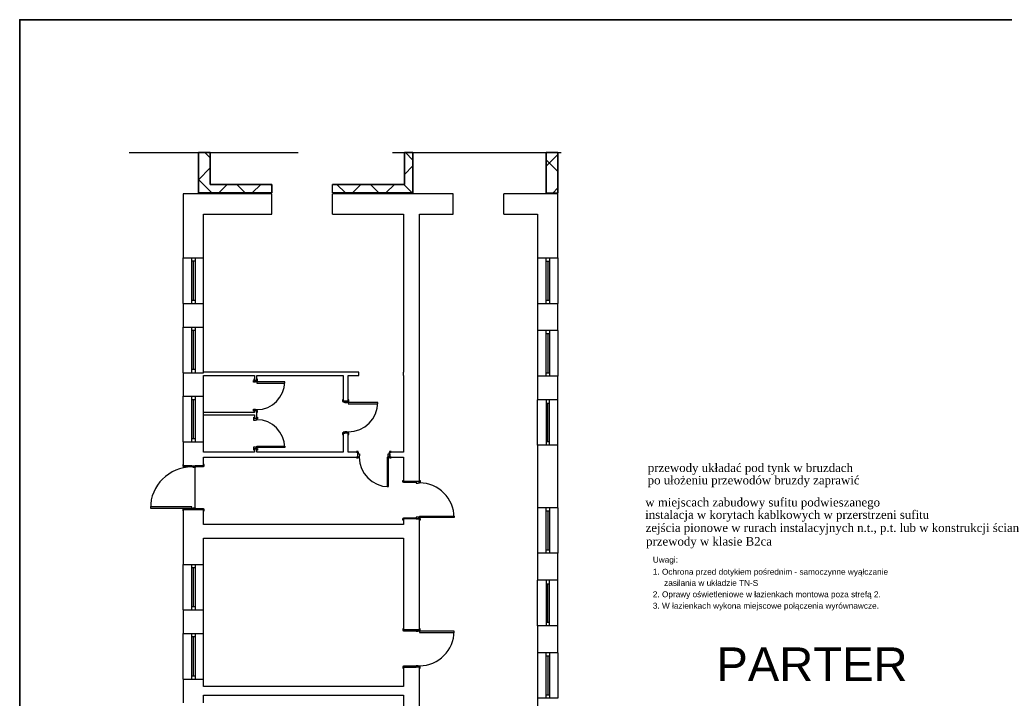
# Model space of a CAD drawing. Header units: millimetres. Extents: x -16803 to -7085, y -9068 to 2537.
# Tile 18 of 33: x -16141 to -13223, y 360 to 2370. Entities that reach past the tile are written whole.
import ezdxf

# ---------------------------------------------------------------- set-up
doc = ezdxf.new("R2010")
doc.units = ezdxf.units.MM
doc.header["$MEASUREMENT"] = 0
doc.linetypes.add('Przerywana długa', pattern=[780, 500, -280])
for name, color, linetype in [('2D - Ogólne', 7, 'Continuous'), ('Konstrukcja - Ściany zew', 7, 'Continuous'), ('Opisy - Teksty', 7, 'Continuous')]:
    doc.layers.add(name, color=color, linetype=linetype)
doc.layers.add('DLX_BLD0_FL0_LUM 5', color=7, linetype='Continuous', true_color=0x002aff)
doc.layers.add('DLX_BLD0_FL1_LUM 6', color=7, linetype='Continuous', true_color=0x002aff)
doc.layers.add('elektryka', color=255, linetype='Continuous', lineweight=35)
doc.layers.add('opisy', color=71, linetype='Continuous', lineweight=13)
doc.styles.add('ROMANS', font='times.ttf', dxfattribs={"height": 12})
doc.styles.get("Standard").update_dxf_attribs({"font": 'arial.ttf'})
doc.styles.add('STYL_AUTOMATYCZNY_1', font='arial.ttf')
pattern_1 = [(45, (-16204.906, -677.9), (-49.4975, 49.4975), []), (135, (-16204.906, -677.9), (49.4975, 49.4975), [])]

msp = doc.modelspace()

# ---------------------------------------------------------------- hatches: boundary and pattern name
at = {"layer": '2D - Ogólne', "linetype": 'Continuous', "lineweight": -3}
h = msp.add_hatch(dxfattribs=at)
h.set_pattern_fill('Bloczki_betonowe_0001', scale=0.1, style=0, pattern_type=2)
h.set_pattern_definition(pattern_1)
h.paths.add_polyline_path([(-15611.2, 1882.1), (-15611.2, 1857.1), (-15394.2, 1857.1), (-15394.2, 1882.1), (-15576.2, 1882.1), (-15576.2, 1976.1), (-15611.2, 1976.1)])
h = msp.add_hatch(dxfattribs=at)
h.set_pattern_fill('Bloczki_betonowe_0001', scale=0.1, style=0, pattern_type=2)
h.set_pattern_definition(pattern_1)
h.paths.add_polyline_path([(-15001.2, 1882.1), (-15214.2, 1882.1), (-15214.2, 1857.1), (-14976.2, 1857.1), (-14976.2, 1882.1), (-14976.2, 1976.1), (-15001.2, 1976.1)])
h = msp.add_hatch(dxfattribs=at)
h.set_pattern_fill('Bloczki_betonowe_0001', scale=0.1, style=0, pattern_type=2)
h.set_pattern_definition(pattern_1)
h.paths.add_polyline_path([(-14581.2, 1856.4), (-14546.2, 1856.4), (-14546.2, 1976.1), (-14581.2, 1976.1)])

# ---------------------------------------------------------------- linework, layer by layer
at = {"layer": '2D - Ogólne', "color": 7, "linetype": 'Przerywana długa', "lineweight": -3}
msp.add_line((-15816.2, 1976.1), (-14304.1, 1976.1), dxfattribs=at)
at = {"layer": '2D - Ogólne', "color": 7, "linetype": 'Continuous', "lineweight": -3}
msp.add_line((-15621.2, 923.7), (-15621.2, 1043.7), dxfattribs=at)
for points in [[(-15611.2, 1882.1), (-15611.2, 1976.1), (-15576.2, 1976.1), (-15576.2, 1882.1), (-15394.2, 1882.1), (-15394.2, 1857.1), (-15611.2, 1857.1)], [(-15001.2, 1882.1), (-15001.2, 1976.1), (-14976.2, 1976.1), (-14976.2, 1882.1), (-14976.2, 1857.1), (-15214.2, 1857.1), (-15214.2, 1882.1)], [(-14581.2, 1856.4), (-14581.2, 1976.1), (-14546.2, 1976.1), (-14546.2, 1856.4)]]:
    msp.add_lwpolyline(points, close=True, dxfattribs=at)
at = {"layer": 'DLX_BLD0_FL0_LUM 5', "lineweight": -3}
msp.add_polyline3d([(-15715.1, 990.9, 0), (-15715.1, 990.9, 0)], dxfattribs=at)
msp.add_polyline3d([(-15715.1, 990.9, 0), (-15715.1, 990.9, 0)], dxfattribs=at)
at = {"layer": 'DLX_BLD0_FL1_LUM 6', "lineweight": -3}
msp.add_polyline3d([(-15319.2, 1089.3, 0), (-15319.2, 1089.3, 0)], dxfattribs=at)
msp.add_polyline3d([(-15319.2, 1089.3, 0), (-15319.2, 1089.3, 0)], dxfattribs=at)
at = {"layer": 'elektryka'}
msp.add_lwpolyline([(-10141.1, 2370), (-16141.1, 2370), (-16141.1, -1830), (-10141.1, -1830)], close=True, dxfattribs=at)
at = {"layer": 'Konstrukcja - Ściany zew', "color": 7, "linetype": 'Continuous', "lineweight": -3}
for p, q in [((-15394.2, 1857.1), (-15394.2, 1882.1)), ((-15394.2, 1857.1), (-15394.2, 1882.1)), ((-15214.2, 1857.1), (-15214.2, 1882.1)), ((-15214.2, 1857.1), (-15214.2, 1882.1)), ((-15394.2, 1794.1), (-15394.2, 1854.1)), ((-15394.2, 1794.1), (-15394.2, 1854.1)), ((-15214.2, 1794.1), (-15214.2, 1854.1)), ((-15214.2, 1794.1), (-15214.2, 1854.1)), ((-14856.2, 1794.1), (-14856.2, 1854.1)), ((-14856.2, 1794.1), (-14856.2, 1854.1)), ((-14706.2, 1794.1), (-14706.2, 1854.1)), ((-14706.2, 1794.1), (-14706.2, 1854.1)), ((-15656.2, 1664.2), (-15631.2, 1664.2)), ((-15656.2, 1529.2), (-15656.2, 1664.2)), ((-15656.2, 1664.2), (-15631.2, 1664.2)), ((-15631.2, 1664.2), (-15621.2, 1664.2)), ((-15631.2, 1654.2), (-15631.2, 1664.2)), ((-15631.2, 1664.2), (-15621.2, 1664.2)), ((-15631.2, 1664.2), (-15621.2, 1664.2)), ((-15621.2, 1664.2), (-15596.2, 1664.2)), ((-15621.2, 1664.2), (-15621.2, 1654.2)), ((-15621.2, 1664.2), (-15596.2, 1664.2)), ((-15596.2, 1529.2), (-15596.2, 1664.2)), ((-14606.2, 1664.1), (-14581.2, 1664.1)), ((-14606.2, 1664.1), (-14606.2, 1529.1)), ((-14606.2, 1664.1), (-14581.2, 1664.1)), ((-14581.2, 1664.1), (-14571.2, 1664.1)), ((-14581.2, 1654.1), (-14581.2, 1664.1)), ((-14581.2, 1664.1), (-14571.2, 1664.1)), ((-14581.2, 1664.1), (-14571.2, 1664.1)), ((-14571.2, 1664.1), (-14546.2, 1664.1)), ((-14571.2, 1664.1), (-14571.2, 1654.1)), ((-14571.2, 1664.1), (-14546.2, 1664.1)), ((-14546.2, 1664.1), (-14546.2, 1529.1)), ((-15621.2, 1654.2), (-15631.2, 1654.2)), ((-15631.2, 1539.2), (-15631.2, 1654.2)), ((-15626.2, 1539.2), (-15626.2, 1654.2)), ((-15621.2, 1654.2), (-15621.2, 1539.2)), ((-14571.2, 1654.1), (-14581.2, 1654.1)), ((-14581.2, 1539.1), (-14581.2, 1654.1)), ((-14576.2, 1654.1), (-14576.2, 1539.1)), ((-14571.2, 1654.1), (-14571.2, 1539.1)), ((-15656.2, 1529.2), (-15631.2, 1529.2)), ((-15656.2, 1529.2), (-15631.2, 1529.2)), ((-15631.2, 1529.2), (-15631.2, 1539.2)), ((-15631.2, 1539.2), (-15621.2, 1539.2)), ((-15631.2, 1529.2), (-15621.2, 1529.2)), ((-15631.2, 1529.2), (-15621.2, 1529.2)), ((-15631.2, 1529.2), (-15621.2, 1529.2)), ((-15621.2, 1539.2), (-15621.2, 1529.2)), ((-15621.2, 1529.2), (-15596.2, 1529.2)), ((-15621.2, 1529.2), (-15596.2, 1529.2)), ((-14606.2, 1529.1), (-14581.2, 1529.1)), ((-14606.2, 1529.1), (-14581.2, 1529.1)), ((-14581.2, 1529.1), (-14581.2, 1539.1)), ((-14581.2, 1539.1), (-14571.2, 1539.1)), ((-14581.2, 1529.1), (-14571.2, 1529.1)), ((-14581.2, 1529.1), (-14571.2, 1529.1)), ((-14581.2, 1529.1), (-14571.2, 1529.1)), ((-14571.2, 1539.1), (-14571.2, 1529.1)), ((-14571.2, 1529.1), (-14546.2, 1529.1)), ((-14571.2, 1529.1), (-14546.2, 1529.1)), ((-15656.2, 1459.2), (-15631.2, 1459.2)), ((-15656.2, 1324.2), (-15656.2, 1459.2)), ((-15656.2, 1459.2), (-15631.2, 1459.2)), ((-15631.2, 1459.2), (-15621.2, 1459.2)), ((-15631.2, 1449.2), (-15631.2, 1459.2)), ((-15631.2, 1459.2), (-15621.2, 1459.2)), ((-15631.2, 1459.2), (-15621.2, 1459.2)), ((-15621.2, 1459.2), (-15596.2, 1459.2)), ((-15621.2, 1459.2), (-15621.2, 1449.2)), ((-15621.2, 1459.2), (-15596.2, 1459.2)), ((-15596.2, 1324.2), (-15596.2, 1459.2)), ((-15621.2, 1449.2), (-15631.2, 1449.2)), ((-15631.2, 1334.2), (-15631.2, 1449.2)), ((-15626.2, 1334.2), (-15626.2, 1449.2)), ((-15621.2, 1449.2), (-15621.2, 1334.2)), ((-14581.2, 1449.1), (-14606.2, 1449.1)), ((-14606.2, 1449.1), (-14606.2, 1314.1)), ((-14581.2, 1449.1), (-14606.2, 1449.1)), ((-14571.2, 1449.1), (-14581.2, 1449.1)), ((-14581.2, 1439.1), (-14581.2, 1449.1)), ((-14571.2, 1449.1), (-14581.2, 1449.1)), ((-14571.2, 1449.1), (-14581.2, 1449.1)), ((-14571.2, 1439.1), (-14581.2, 1439.1)), ((-14581.2, 1324.1), (-14581.2, 1439.1)), ((-14576.2, 1439.1), (-14576.2, 1324.1)), ((-14546.2, 1449.1), (-14571.2, 1449.1)), ((-14571.2, 1449.1), (-14571.2, 1439.1)), ((-14546.2, 1449.1), (-14571.2, 1449.1)), ((-14571.2, 1439.1), (-14571.2, 1324.1)), ((-14546.2, 1449.1), (-14546.2, 1314.1)), ((-15656.2, 1324.2), (-15631.2, 1324.2)), ((-15656.2, 1324.2), (-15631.2, 1324.2)), ((-15631.2, 1324.2), (-15631.2, 1334.2)), ((-15631.2, 1334.2), (-15621.2, 1334.2)), ((-15631.2, 1324.2), (-15621.2, 1324.2)), ((-15631.2, 1324.2), (-15621.2, 1324.2)), ((-15631.2, 1324.2), (-15621.2, 1324.2)), ((-15621.2, 1334.2), (-15621.2, 1324.2)), ((-15621.2, 1324.2), (-15596.2, 1324.2)), ((-15621.2, 1324.2), (-15596.2, 1324.2)), ((-15136.2, 1316.1), (-15136.2, 1326.1)), ((-15136.2, 1316.1), (-15136.2, 1326.1)), ((-15004.2, 1316.1), (-15004.2, 1326.1)), ((-15004.2, 1316.1), (-15004.2, 1326.1)), ((-14581.2, 1314.1), (-14606.2, 1314.1)), ((-14581.2, 1314.1), (-14606.2, 1314.1)), ((-14581.2, 1314.1), (-14581.2, 1324.1)), ((-14581.2, 1324.1), (-14571.2, 1324.1)), ((-14571.2, 1314.1), (-14581.2, 1314.1)), ((-14571.2, 1314.1), (-14581.2, 1314.1)), ((-14571.2, 1314.1), (-14581.2, 1314.1)), ((-14571.2, 1324.1), (-14571.2, 1314.1)), ((-14546.2, 1314.1), (-14571.2, 1314.1)), ((-14546.2, 1314.1), (-14571.2, 1314.1)), ((-15448.2, 1301.1), (-15438.2, 1301.1)), ((-15448.2, 1296.1), (-15448.2, 1301.1)), ((-15442.2, 1296.1), (-15448.2, 1296.1)), ((-15445.2, 1304.8), (-15447.1, 1304.8)), ((-15447.1, 1304.8), (-15447.1, 1299.8)), ((-15447.1, 1299.8), (-15445.2, 1299.8)), ((-15445.2, 1301.1), (-15445.2, 1304.8)), ((-15445.2, 1299.8), (-15445.2, 1304.8)), ((-15445.2, 1301.1), (-15445.2, 1304.8)), ((-15445.2, 1301.1), (-15445.2, 1304.8)), ((-15438.2, 1301.1), (-15445.2, 1301.1)), ((-15438.2, 1301.1), (-15445.2, 1301.1)), ((-15438.2, 1301.1), (-15445.2, 1301.1)), ((-15438.2, 1297.3), (-15442.2, 1297.3)), ((-15442.2, 1297.3), (-15442.2, 1296.1)), ((-15438.2, 1301.1), (-15438.2, 1304.8)), ((-15436.3, 1304.8), (-15438.2, 1304.8)), ((-15438.2, 1304.8), (-15438.2, 1299.8)), ((-15438.2, 1301.1), (-15438.2, 1304.8)), ((-15438.2, 1301.1), (-15438.2, 1304.8)), ((-15438.2, 1301.1), (-15438.2, 1297.3)), ((-15438.2, 1299.8), (-15436.3, 1299.8)), ((-15355.8, 1297.3), (-15438.2, 1297.3)), ((-15438.2, 1297.3), (-15438.2, 1293.3)), ((-15438.2, 1293.3), (-15355.8, 1293.3)), ((-15436.3, 1299.8), (-15436.3, 1304.8)), ((-15355.8, 1293.3), (-15355.8, 1297.3)), ((-15656.2, 1254.2), (-15631.2, 1254.2)), ((-15656.2, 1119.2), (-15656.2, 1254.2)), ((-15656.2, 1254.2), (-15631.2, 1254.2)), ((-15631.2, 1254.2), (-15621.2, 1254.2)), ((-15631.2, 1244.2), (-15631.2, 1254.2)), ((-15631.2, 1254.2), (-15621.2, 1254.2)), ((-15631.2, 1254.2), (-15621.2, 1254.2)), ((-15621.2, 1244.2), (-15631.2, 1244.2)), ((-15631.2, 1129.2), (-15631.2, 1244.2)), ((-15626.2, 1129.2), (-15626.2, 1244.2)), ((-15621.2, 1254.2), (-15596.2, 1254.2)), ((-15621.2, 1254.2), (-15621.2, 1244.2)), ((-15621.2, 1254.2), (-15596.2, 1254.2)), ((-15621.2, 1244.2), (-15621.2, 1129.2)), ((-15596.2, 1119.2), (-15596.2, 1254.2)), ((-15182.3, 1243.8), (-15184.2, 1243.8)), ((-15184.2, 1243.8), (-15184.2, 1238.8)), ((-15184.2, 1238.8), (-15182.3, 1238.8)), ((-15182.3, 1240.1), (-15182.3, 1243.8)), ((-15182.3, 1238.8), (-15182.3, 1243.8)), ((-15182.3, 1240.1), (-15182.3, 1243.8)), ((-15182.3, 1240.1), (-15182.3, 1243.8)), ((-15177.3, 1240.1), (-15182.3, 1240.1)), ((-15177.3, 1240.1), (-15182.3, 1240.1)), ((-15182.3, 1240.1), (-15182.3, 1237.6)), ((-15177.3, 1240.1), (-15182.3, 1240.1)), ((-15177.3, 1240.1), (-15182.3, 1240.1)), ((-15182.3, 1237.6), (-15177.3, 1237.6)), ((-15167.3, 1240.1), (-15177.3, 1240.1)), ((-15177.3, 1237.6), (-15177.3, 1240.1)), ((-15177.3, 1240.1), (-15167.3, 1240.1)), ((-15177.3, 1235.1), (-15177.3, 1240.1)), ((-15167.3, 1240.1), (-15177.3, 1240.1)), ((-15167.3, 1240.1), (-15177.3, 1240.1)), ((-15171.3, 1235.1), (-15177.3, 1235.1)), ((-15167.3, 1236.3), (-15171.3, 1236.3)), ((-15171.3, 1236.3), (-15171.3, 1235.1)), ((-15167.3, 1240.1), (-15167.3, 1243.8)), ((-15165.4, 1243.8), (-15167.3, 1243.8)), ((-15167.3, 1243.8), (-15167.3, 1238.8)), ((-15167.3, 1240.1), (-15167.3, 1243.8)), ((-15167.3, 1240.1), (-15167.3, 1243.8)), ((-15167.3, 1240.1), (-15167.3, 1236.3)), ((-15167.3, 1238.8), (-15165.4, 1238.8)), ((-15079.9, 1236.3), (-15167.3, 1236.3)), ((-15167.3, 1236.3), (-15167.3, 1232.3)), ((-15167.3, 1232.3), (-15079.9, 1232.3)), ((-15165.4, 1238.8), (-15165.4, 1243.8)), ((-15079.9, 1232.3), (-15079.9, 1236.3)), ((-14581.2, 1244.1), (-14606.2, 1244.1)), ((-14606.2, 1109.1), (-14606.2, 1244.1)), ((-14581.2, 1244.1), (-14606.2, 1244.1)), ((-14571.2, 1244.1), (-14581.2, 1244.1)), ((-14581.2, 1244.1), (-14581.2, 1234.1)), ((-14571.2, 1244.1), (-14581.2, 1244.1)), ((-14571.2, 1244.1), (-14581.2, 1244.1)), ((-14581.2, 1234.1), (-14571.2, 1234.1)), ((-14581.2, 1234.1), (-14581.2, 1119.1)), ((-14576.2, 1119.1), (-14576.2, 1234.1)), ((-14546.2, 1244.1), (-14571.2, 1244.1)), ((-14571.2, 1234.1), (-14571.2, 1244.1)), ((-14546.2, 1244.1), (-14571.2, 1244.1)), ((-14571.2, 1119.1), (-14571.2, 1234.1)), ((-14546.2, 1109.1), (-14546.2, 1244.1)), ((-15448.2, 1216.1), (-15442.2, 1216.1)), ((-15448.2, 1211.1), (-15448.2, 1216.1)), ((-15438.2, 1211.1), (-15448.2, 1211.1)), ((-15447.1, 1212.4), (-15447.1, 1207.4)), ((-15445.2, 1212.4), (-15447.1, 1212.4)), ((-15447.1, 1207.4), (-15445.2, 1207.4)), ((-15445.2, 1207.4), (-15445.2, 1212.4)), ((-15445.2, 1211.1), (-15445.2, 1207.4)), ((-15438.2, 1211.1), (-15445.2, 1211.1)), ((-15438.2, 1211.1), (-15445.2, 1211.1)), ((-15438.2, 1211.1), (-15445.2, 1211.1)), ((-15445.2, 1211.1), (-15445.2, 1207.4)), ((-15445.2, 1211.1), (-15445.2, 1207.4)), ((-15442.2, 1216.1), (-15442.2, 1214.9)), ((-15442.2, 1214.9), (-15438.2, 1214.9)), ((-15438.2, 1214.9), (-15438.2, 1211.1)), ((-15438.2, 1212.4), (-15438.2, 1207.4)), ((-15436.3, 1212.4), (-15438.2, 1212.4)), ((-15438.2, 1211.1), (-15438.2, 1207.4)), ((-15438.2, 1211.1), (-15438.2, 1207.4)), ((-15438.2, 1211.1), (-15438.2, 1207.4)), ((-15438.2, 1207.4), (-15436.3, 1207.4)), ((-15436.3, 1207.4), (-15436.3, 1212.4)), ((-15438.2, 1188.6), (-15448.2, 1188.6)), ((-15448.2, 1188.6), (-15448.2, 1183.6)), ((-15448.2, 1183.6), (-15442.2, 1183.6)), ((-15447.1, 1187.3), (-15447.1, 1192.3)), ((-15447.1, 1192.3), (-15445.2, 1192.3)), ((-15445.2, 1187.3), (-15447.1, 1187.3)), ((-15445.2, 1188.6), (-15445.2, 1192.3)), ((-15445.2, 1192.3), (-15445.2, 1187.3)), ((-15445.2, 1188.6), (-15445.2, 1192.3)), ((-15445.2, 1188.6), (-15445.2, 1192.3)), ((-15438.2, 1188.6), (-15445.2, 1188.6)), ((-15438.2, 1188.6), (-15445.2, 1188.6)), ((-15438.2, 1188.6), (-15445.2, 1188.6)), ((-15442.2, 1183.6), (-15442.2, 1184.8)), ((-15442.2, 1184.8), (-15438.2, 1184.8)), ((-15438.2, 1188.6), (-15438.2, 1192.3)), ((-15438.2, 1187.3), (-15438.2, 1192.3)), ((-15438.2, 1192.3), (-15436.3, 1192.3)), ((-15438.2, 1188.6), (-15438.2, 1192.3)), ((-15438.2, 1188.6), (-15438.2, 1192.3)), ((-15438.2, 1184.8), (-15438.2, 1188.6)), ((-15436.3, 1187.3), (-15438.2, 1187.3)), ((-15436.3, 1192.3), (-15436.3, 1187.3)), ((-15184.2, 1146.4), (-15184.2, 1141.4)), ((-15182.3, 1146.4), (-15184.2, 1146.4)), ((-15184.2, 1141.4), (-15182.3, 1141.4)), ((-15177.3, 1147.6), (-15182.3, 1147.6)), ((-15182.3, 1147.6), (-15182.3, 1145.1)), ((-15182.3, 1141.4), (-15182.3, 1146.4)), ((-15182.3, 1145.1), (-15182.3, 1141.4)), ((-15177.3, 1145.1), (-15182.3, 1145.1)), ((-15182.3, 1145.1), (-15177.3, 1145.1)), ((-15177.3, 1145.1), (-15182.3, 1145.1)), ((-15177.3, 1145.1), (-15182.3, 1145.1)), ((-15182.3, 1145.1), (-15182.3, 1141.4)), ((-15182.3, 1145.1), (-15182.3, 1141.4)), ((-15177.3, 1150.1), (-15171.3, 1150.1)), ((-15177.3, 1145.1), (-15177.3, 1150.1)), ((-15177.3, 1145.1), (-15177.3, 1147.6)), ((-15167.3, 1145.1), (-15177.3, 1145.1)), ((-15167.3, 1145.1), (-15177.3, 1145.1)), ((-15167.3, 1145.1), (-15177.3, 1145.1)), ((-15167.3, 1145.1), (-15177.3, 1145.1)), ((-15171.3, 1150.1), (-15171.3, 1148.9)), ((-15171.3, 1148.9), (-15167.3, 1148.9)), ((-15167.3, 1148.9), (-15167.3, 1145.1)), ((-15167.3, 1146.4), (-15167.3, 1141.4)), ((-15165.4, 1146.4), (-15167.3, 1146.4)), ((-15167.3, 1145.1), (-15167.3, 1141.4)), ((-15167.3, 1145.1), (-15167.3, 1141.4)), ((-15167.3, 1145.1), (-15167.3, 1141.4)), ((-15167.3, 1141.4), (-15165.4, 1141.4)), ((-15165.4, 1141.4), (-15165.4, 1146.4)), ((-15656.2, 1119.2), (-15631.2, 1119.2)), ((-15656.2, 1119.2), (-15631.2, 1119.2)), ((-15631.2, 1119.2), (-15631.2, 1129.2)), ((-15631.2, 1129.2), (-15621.2, 1129.2)), ((-15631.2, 1119.2), (-15621.2, 1119.2)), ((-15631.2, 1119.2), (-15621.2, 1119.2)), ((-15631.2, 1119.2), (-15621.2, 1119.2)), ((-15621.2, 1129.2), (-15621.2, 1119.2)), ((-15621.2, 1119.2), (-15596.2, 1119.2)), ((-15621.2, 1119.2), (-15596.2, 1119.2)), ((-14581.2, 1109.1), (-14606.2, 1109.1)), ((-14581.2, 1109.1), (-14606.2, 1109.1)), ((-14571.2, 1119.1), (-14581.2, 1119.1)), ((-14581.2, 1119.1), (-14581.2, 1109.1)), ((-14571.2, 1109.1), (-14581.2, 1109.1)), ((-14571.2, 1109.1), (-14581.2, 1109.1)), ((-14571.2, 1109.1), (-14581.2, 1109.1)), ((-14571.2, 1109.1), (-14571.2, 1119.1)), ((-14546.2, 1109.1), (-14571.2, 1109.1)), ((-14546.2, 1109.1), (-14571.2, 1109.1)), ((-15442.2, 1103.6), (-15448.2, 1103.6)), ((-15448.2, 1103.6), (-15448.2, 1098.6)), ((-15448.2, 1098.6), (-15438.2, 1098.6)), ((-15447.1, 1094.9), (-15447.1, 1099.9)), ((-15447.1, 1099.9), (-15445.2, 1099.9)), ((-15445.2, 1094.9), (-15447.1, 1094.9)), ((-15445.2, 1099.9), (-15445.2, 1094.9)), ((-15445.2, 1098.6), (-15445.2, 1094.9)), ((-15438.2, 1098.6), (-15445.2, 1098.6)), ((-15438.2, 1098.6), (-15445.2, 1098.6)), ((-15438.2, 1098.6), (-15445.2, 1098.6)), ((-15445.2, 1098.6), (-15445.2, 1094.9)), ((-15445.2, 1098.6), (-15445.2, 1094.9)), ((-15442.2, 1102.4), (-15442.2, 1103.6)), ((-15438.2, 1102.4), (-15442.2, 1102.4)), ((-15438.2, 1102.4), (-15438.2, 1106.4)), ((-15438.2, 1106.4), (-15355.8, 1106.4)), ((-15438.2, 1098.6), (-15438.2, 1102.4)), ((-15355.8, 1102.4), (-15438.2, 1102.4)), ((-15438.2, 1094.9), (-15438.2, 1099.9)), ((-15438.2, 1099.9), (-15436.3, 1099.9)), ((-15438.2, 1098.6), (-15438.2, 1094.9)), ((-15438.2, 1098.6), (-15438.2, 1094.9)), ((-15438.2, 1098.6), (-15438.2, 1094.9)), ((-15436.3, 1094.9), (-15438.2, 1094.9)), ((-15436.3, 1099.9), (-15436.3, 1094.9)), ((-15355.8, 1106.4), (-15355.8, 1102.4)), ((-15137.9, 1091), (-15142.9, 1091)), ((-15142.9, 1091), (-15142.9, 1089.1)), ((-15139.2, 1089.1), (-15142.9, 1089.1)), ((-15142.9, 1089.1), (-15137.9, 1089.1)), ((-15139.2, 1089.1), (-15142.9, 1089.1)), ((-15139.2, 1089.1), (-15142.9, 1089.1)), ((-15139.2, 1084.1), (-15139.2, 1089.1)), ((-15136.7, 1089.1), (-15139.2, 1089.1)), ((-15139.2, 1089.1), (-15139.2, 1084.1)), ((-15139.2, 1084.1), (-15139.2, 1089.1)), ((-15139.2, 1084.1), (-15139.2, 1089.1)), ((-15139.2, 1074.1), (-15139.2, 1084.1)), ((-15139.2, 1084.1), (-15136.7, 1084.1)), ((-15139.2, 1074.1), (-15139.2, 1084.1)), ((-15139.2, 1084.1), (-15134.2, 1084.1)), ((-15139.2, 1074.1), (-15139.2, 1084.1)), ((-15139.2, 1074.1), (-15139.2, 1084.1)), ((-15137.9, 1089.1), (-15137.9, 1091)), ((-15136.7, 1084.1), (-15136.7, 1089.1)), ((-15134.2, 1084.1), (-15134.2, 1078.1)), ((-15049.2, 1078.1), (-15049.2, 1084.1)), ((-15049.2, 1084.1), (-15044.2, 1084.1)), ((-15044.2, 1089.1), (-15046.7, 1089.1)), ((-15046.7, 1089.1), (-15046.7, 1084.1)), ((-15046.7, 1084.1), (-15044.2, 1084.1)), ((-15040.5, 1091), (-15045.5, 1091)), ((-15045.5, 1091), (-15045.5, 1089.1)), ((-15045.5, 1089.1), (-15040.5, 1089.1)), ((-15044.2, 1089.1), (-15040.5, 1089.1)), ((-15044.2, 1084.1), (-15044.2, 1089.1)), ((-15044.2, 1084.1), (-15044.2, 1089.1)), ((-15044.2, 1084.1), (-15044.2, 1089.1)), ((-15044.2, 1084.1), (-15044.2, 1089.1)), ((-15044.2, 1089.1), (-15040.5, 1089.1)), ((-15044.2, 1089.1), (-15040.5, 1089.1)), ((-15044.2, 1074.1), (-15044.2, 1084.1)), ((-15044.2, 1084.1), (-15044.2, 1074.1)), ((-15044.2, 1074.1), (-15044.2, 1084.1)), ((-15044.2, 1074.1), (-15044.2, 1084.1)), ((-15040.5, 1089.1), (-15040.5, 1091)), ((-15656.2, 1052.4), (-15658.1, 1052.4)), ((-15658.1, 1052.4), (-15658.1, 1047.4)), ((-15656.2, 1048.7), (-15656.2, 1052.4)), ((-15656.2, 1047.4), (-15656.2, 1052.4)), ((-15656.2, 1048.7), (-15656.2, 1052.4)), ((-15656.2, 1048.7), (-15656.2, 1052.4)), ((-15596.2, 1048.7), (-15596.2, 1052.4)), ((-15594.3, 1052.4), (-15596.2, 1052.4)), ((-15596.2, 1052.4), (-15596.2, 1047.4)), ((-15596.2, 1048.7), (-15596.2, 1052.4)), ((-15596.2, 1048.7), (-15596.2, 1052.4)), ((-15594.3, 1047.4), (-15594.3, 1052.4)), ((-15139.2, 1074.1), (-15142.9, 1074.1)), ((-15137.9, 1074.1), (-15142.9, 1074.1)), ((-15142.9, 1074.1), (-15142.9, 1072.2)), ((-15139.2, 1074.1), (-15142.9, 1074.1)), ((-15139.2, 1074.1), (-15142.9, 1074.1)), ((-15142.9, 1072.2), (-15137.9, 1072.2)), ((-15135.4, 1074.1), (-15139.2, 1074.1)), ((-15137.9, 1072.2), (-15137.9, 1074.1)), ((-15134.2, 1078.1), (-15135.4, 1078.1)), ((-15135.4, 1078.1), (-15135.4, 1074.1)), ((-15048, 1074.1), (-15052, 1074.1)), ((-15052, 1074.1), (-15052, 986.7)), ((-15048, 1078.1), (-15049.2, 1078.1)), ((-15048, 1074.1), (-15048, 1078.1)), ((-15044.2, 1074.1), (-15048, 1074.1)), ((-15048, 986.7), (-15048, 1074.1)), ((-15040.5, 1074.1), (-15045.5, 1074.1)), ((-15045.5, 1074.1), (-15045.5, 1072.2)), ((-15045.5, 1072.2), (-15040.5, 1072.2)), ((-15044.2, 1074.1), (-15040.5, 1074.1)), ((-15044.2, 1074.1), (-15040.5, 1074.1)), ((-15044.2, 1074.1), (-15040.5, 1074.1)), ((-15040.5, 1072.2), (-15040.5, 1074.1)), ((-15658.1, 1047.4), (-15656.2, 1047.4)), ((-15656.2, 1048.7), (-15631.2, 1048.7)), ((-15656.2, 1048.7), (-15631.2, 1048.7)), ((-15631.2, 1048.7), (-15656.2, 1048.7)), ((-15656.2, 1048.7), (-15656.2, 1046.2)), ((-15656.2, 1048.7), (-15631.2, 1048.7)), ((-15656.2, 1048.7), (-15631.2, 1048.7)), ((-15656.2, 1048.7), (-15631.2, 1048.7)), ((-15656.2, 1046.2), (-15631.2, 1046.2)), ((-15631.2, 1048.7), (-15621.2, 1048.7)), ((-15631.2, 1046.2), (-15631.2, 1048.7)), ((-15631.2, 1044.9), (-15631.2, 1048.7)), ((-15631.2, 1048.7), (-15621.2, 1048.7)), ((-15631.2, 1048.7), (-15621.2, 1048.7)), ((-15631.2, 1048.7), (-15621.2, 1048.7)), ((-15627.2, 1044.9), (-15631.2, 1044.9)), ((-15627.2, 1043.7), (-15627.2, 1044.9)), ((-15621.2, 1043.7), (-15627.2, 1043.7)), ((-15621.2, 1048.7), (-15596.2, 1048.7)), ((-15596.2, 1048.7), (-15621.2, 1048.7)), ((-15621.2, 1048.7), (-15621.2, 1046.2)), ((-15621.2, 1048.7), (-15621.2, 1043.7)), ((-15621.2, 1048.7), (-15596.2, 1048.7)), ((-15621.2, 1048.7), (-15596.2, 1048.7)), ((-15621.2, 1046.2), (-15596.2, 1046.2)), ((-15596.2, 1046.2), (-15596.2, 1048.7)), ((-15596.2, 1047.4), (-15594.3, 1047.4)), ((-15006.1, 1000.1), (-15006.1, 1005.1)), ((-15006.1, 1005.1), (-15004.2, 1005.1)), ((-15004.2, 1000.1), (-15006.1, 1000.1)), ((-15004.2, 1001.4), (-15004.2, 1005.1)), ((-15004.2, 1005.1), (-15004.2, 1000.1)), ((-15004.2, 1001.4), (-15004.2, 1005.1)), ((-15004.2, 1001.4), (-15004.2, 1005.1)), ((-14966.2, 1001.4), (-15004.2, 1001.4)), ((-15004.2, 998.9), (-15004.2, 1001.4)), ((-15004.2, 1001.4), (-14966.2, 1001.4)), ((-14966.2, 1001.4), (-15004.2, 1001.4)), ((-14966.2, 1001.4), (-15004.2, 1001.4)), ((-14966.2, 998.9), (-15004.2, 998.9)), ((-14956.2, 1001.4), (-14966.2, 1001.4)), ((-14966.2, 1001.4), (-14966.2, 998.9)), ((-14956.2, 1001.4), (-14966.2, 1001.4)), ((-14966.2, 1001.4), (-14966.2, 996.4)), ((-14956.2, 1001.4), (-14966.2, 1001.4)), ((-14956.2, 1001.4), (-14966.2, 1001.4)), ((-14966.2, 996.4), (-14960.2, 996.4)), ((-14960.2, 996.4), (-14960.2, 997.6)), ((-14960.2, 997.6), (-14956.2, 997.6)), ((-14956.2, 1001.4), (-14956.2, 1005.1)), ((-14956.2, 1000.1), (-14956.2, 1005.1)), ((-14956.2, 1005.1), (-14954.3, 1005.1)), ((-14956.2, 1001.4), (-14956.2, 1005.1)), ((-14956.2, 1001.4), (-14956.2, 1005.1)), ((-14956.2, 997.6), (-14956.2, 1001.4)), ((-14954.3, 1000.1), (-14956.2, 1000.1)), ((-14954.3, 1005.1), (-14954.3, 1000.1)), ((-15052, 986.7), (-15048, 986.7)), ((-15631.2, 926.5), (-15753.6, 926.5)), ((-15753.6, 926.5), (-15753.6, 922.5)), ((-15753.6, 922.5), (-15631.2, 922.5)), ((-15658.1, 920), (-15658.1, 915)), ((-15656.2, 920), (-15658.1, 920)), ((-15658.1, 915), (-15656.2, 915)), ((-15631.2, 921.2), (-15656.2, 921.2)), ((-15656.2, 921.2), (-15656.2, 918.7)), ((-15656.2, 915), (-15656.2, 920)), ((-15656.2, 918.7), (-15656.2, 915)), ((-15656.2, 918.7), (-15631.2, 918.7)), ((-15656.2, 918.7), (-15631.2, 918.7)), ((-15656.2, 918.7), (-15631.2, 918.7)), ((-15656.2, 918.7), (-15631.2, 918.7)), ((-15656.2, 918.7), (-15631.2, 918.7)), ((-15656.2, 918.7), (-15631.2, 918.7)), ((-15656.2, 918.7), (-15656.2, 915)), ((-15656.2, 918.7), (-15656.2, 915)), ((-15631.2, 922.5), (-15631.2, 926.5)), ((-15631.2, 918.7), (-15631.2, 922.5)), ((-15631.2, 922.5), (-15627.2, 922.5)), ((-15631.2, 918.7), (-15631.2, 921.2)), ((-15631.2, 918.7), (-15621.2, 918.7)), ((-15621.2, 918.7), (-15631.2, 918.7)), ((-15631.2, 918.7), (-15621.2, 918.7)), ((-15631.2, 918.7), (-15621.2, 918.7)), ((-15627.2, 922.5), (-15627.2, 923.7)), ((-15627.2, 923.7), (-15621.2, 923.7)), ((-15621.2, 923.7), (-15621.2, 918.7)), ((-15596.2, 921.2), (-15621.2, 921.2)), ((-15621.2, 921.2), (-15621.2, 918.7)), ((-15621.2, 918.7), (-15596.2, 918.7)), ((-15621.2, 918.7), (-15596.2, 918.7)), ((-15621.2, 918.7), (-15596.2, 918.7)), ((-15621.2, 918.7), (-15596.2, 918.7)), ((-15596.2, 918.7), (-15596.2, 921.2)), ((-15596.2, 920), (-15596.2, 915)), ((-15594.3, 920), (-15596.2, 920)), ((-15596.2, 918.7), (-15596.2, 915)), ((-15596.2, 918.7), (-15596.2, 915)), ((-15596.2, 918.7), (-15596.2, 915)), ((-15596.2, 915), (-15594.3, 915)), ((-15594.3, 915), (-15594.3, 920)), ((-14581.2, 924.1), (-14606.2, 924.1)), ((-14606.2, 924.1), (-14606.2, 789.1)), ((-14581.2, 924.1), (-14606.2, 924.1)), ((-14571.2, 924.1), (-14581.2, 924.1)), ((-14581.2, 914.1), (-14581.2, 924.1)), ((-14571.2, 924.1), (-14581.2, 924.1)), ((-14571.2, 924.1), (-14581.2, 924.1)), ((-14571.2, 914.1), (-14581.2, 914.1)), ((-14581.2, 799.1), (-14581.2, 914.1)), ((-14576.2, 914.1), (-14576.2, 799.1)), ((-14546.2, 924.1), (-14571.2, 924.1)), ((-14571.2, 924.1), (-14571.2, 914.1)), ((-14546.2, 924.1), (-14571.2, 924.1)), ((-14571.2, 914.1), (-14571.2, 799.1)), ((-14546.2, 924.1), (-14546.2, 789.1)), ((-15006.1, 887.7), (-15006.1, 892.7)), ((-15006.1, 892.7), (-15004.2, 892.7)), ((-15004.2, 887.7), (-15006.1, 887.7)), ((-15004.2, 891.4), (-15004.2, 893.9)), ((-15004.2, 893.9), (-14966.2, 893.9)), ((-15004.2, 892.7), (-15004.2, 887.7)), ((-15004.2, 891.4), (-15004.2, 887.7)), ((-14966.2, 891.4), (-15004.2, 891.4)), ((-14966.2, 891.4), (-15004.2, 891.4)), ((-14966.2, 891.4), (-15004.2, 891.4)), ((-14966.2, 891.4), (-15004.2, 891.4)), ((-15004.2, 891.4), (-15004.2, 887.7)), ((-15004.2, 891.4), (-15004.2, 887.7)), ((-14960.2, 896.4), (-14966.2, 896.4)), ((-14966.2, 896.4), (-14966.2, 891.4)), ((-14966.2, 893.9), (-14966.2, 891.4)), ((-14956.2, 891.4), (-14966.2, 891.4)), ((-14966.2, 891.4), (-14956.2, 891.4)), ((-14956.2, 891.4), (-14966.2, 891.4)), ((-14956.2, 891.4), (-14966.2, 891.4)), ((-14960.2, 895.2), (-14960.2, 896.4)), ((-14956.2, 895.2), (-14960.2, 895.2)), ((-14956.2, 895.2), (-14956.2, 899.2)), ((-14956.2, 899.2), (-14853.8, 899.2)), ((-14956.2, 891.4), (-14956.2, 895.2)), ((-14853.8, 895.2), (-14956.2, 895.2)), ((-14956.2, 887.7), (-14956.2, 892.7)), ((-14956.2, 892.7), (-14954.3, 892.7)), ((-14956.2, 891.4), (-14956.2, 887.7)), ((-14956.2, 891.4), (-14956.2, 887.7)), ((-14956.2, 891.4), (-14956.2, 887.7)), ((-14954.3, 887.7), (-14956.2, 887.7)), ((-14954.3, 892.7), (-14954.3, 887.7)), ((-14853.8, 899.2), (-14853.8, 895.2)), ((-14581.2, 789.1), (-14606.2, 789.1)), ((-14581.2, 789.1), (-14606.2, 789.1)), ((-14581.2, 789.1), (-14581.2, 799.1)), ((-14581.2, 799.1), (-14571.2, 799.1)), ((-14571.2, 789.1), (-14581.2, 789.1)), ((-14571.2, 789.1), (-14581.2, 789.1)), ((-14571.2, 789.1), (-14581.2, 789.1)), ((-14571.2, 799.1), (-14571.2, 789.1)), ((-14546.2, 789.1), (-14571.2, 789.1)), ((-14546.2, 789.1), (-14571.2, 789.1)), ((-15656.2, 756.2), (-15631.2, 756.2)), ((-15656.2, 621.2), (-15656.2, 756.2)), ((-15656.2, 756.2), (-15631.2, 756.2)), ((-15631.2, 756.2), (-15621.2, 756.2)), ((-15631.2, 746.2), (-15631.2, 756.2)), ((-15631.2, 756.2), (-15621.2, 756.2)), ((-15631.2, 756.2), (-15621.2, 756.2)), ((-15621.2, 746.2), (-15631.2, 746.2)), ((-15631.2, 631.2), (-15631.2, 746.2)), ((-15626.2, 631.2), (-15626.2, 746.2)), ((-15621.2, 756.2), (-15596.2, 756.2)), ((-15621.2, 756.2), (-15621.2, 746.2)), ((-15621.2, 756.2), (-15596.2, 756.2)), ((-15621.2, 746.2), (-15621.2, 631.2)), ((-15596.2, 621.2), (-15596.2, 756.2)), ((-14581.2, 709.1), (-14606.2, 709.1)), ((-14606.2, 574.1), (-14606.2, 709.1)), ((-14581.2, 709.1), (-14606.2, 709.1)), ((-14571.2, 709.1), (-14581.2, 709.1)), ((-14581.2, 709.1), (-14581.2, 699.1)), ((-14571.2, 709.1), (-14581.2, 709.1)), ((-14571.2, 709.1), (-14581.2, 709.1)), ((-14546.2, 709.1), (-14571.2, 709.1)), ((-14571.2, 699.1), (-14571.2, 709.1)), ((-14546.2, 709.1), (-14571.2, 709.1)), ((-14546.2, 574.1), (-14546.2, 709.1)), ((-14581.2, 699.1), (-14571.2, 699.1)), ((-14581.2, 699.1), (-14581.2, 584.1)), ((-14576.2, 584.1), (-14576.2, 699.1)), ((-14571.2, 584.1), (-14571.2, 699.1)), ((-15656.2, 621.2), (-15631.2, 621.2)), ((-15656.2, 621.2), (-15631.2, 621.2)), ((-15631.2, 621.2), (-15631.2, 631.2)), ((-15631.2, 631.2), (-15621.2, 631.2)), ((-15631.2, 621.2), (-15621.2, 621.2)), ((-15631.2, 621.2), (-15621.2, 621.2)), ((-15631.2, 621.2), (-15621.2, 621.2)), ((-15621.2, 631.2), (-15621.2, 621.2)), ((-15621.2, 621.2), (-15596.2, 621.2)), ((-15621.2, 621.2), (-15596.2, 621.2)), ((-14571.2, 584.1), (-14581.2, 584.1)), ((-14581.2, 584.1), (-14581.2, 574.1)), ((-14571.2, 574.1), (-14571.2, 584.1)), ((-15004.2, 565.8), (-15006.1, 565.8)), ((-15006.1, 565.8), (-15006.1, 560.8)), ((-15006.1, 560.8), (-15004.2, 560.8)), ((-15004.2, 562.1), (-15004.2, 565.8)), ((-15004.2, 560.8), (-15004.2, 565.8)), ((-15004.2, 562.1), (-15004.2, 565.8)), ((-15004.2, 562.1), (-15004.2, 565.8)), ((-14966.2, 562.1), (-15004.2, 562.1)), ((-14966.2, 562.1), (-15004.2, 562.1)), ((-15004.2, 562.1), (-15004.2, 559.6)), ((-14966.2, 562.1), (-15004.2, 562.1)), ((-14966.2, 562.1), (-15004.2, 562.1)), ((-15004.2, 559.6), (-14966.2, 559.6)), ((-14956.2, 562.1), (-14966.2, 562.1)), ((-14966.2, 559.6), (-14966.2, 562.1)), ((-14966.2, 562.1), (-14956.2, 562.1)), ((-14966.2, 557.1), (-14966.2, 562.1)), ((-14956.2, 562.1), (-14966.2, 562.1)), ((-14956.2, 562.1), (-14966.2, 562.1)), ((-14960.2, 557.1), (-14966.2, 557.1)), ((-14956.2, 558.3), (-14960.2, 558.3)), ((-14960.2, 558.3), (-14960.2, 557.1)), ((-14956.2, 562.1), (-14956.2, 565.8)), ((-14954.3, 565.8), (-14956.2, 565.8)), ((-14956.2, 565.8), (-14956.2, 560.8)), ((-14956.2, 562.1), (-14956.2, 565.8)), ((-14956.2, 562.1), (-14956.2, 565.8)), ((-14956.2, 562.1), (-14956.2, 558.3)), ((-14956.2, 560.8), (-14954.3, 560.8)), ((-14853.8, 558.3), (-14956.2, 558.3)), ((-14956.2, 558.3), (-14956.2, 554.3)), ((-14954.3, 560.8), (-14954.3, 565.8)), ((-14853.8, 554.3), (-14853.8, 558.3)), ((-14581.2, 574.1), (-14606.2, 574.1)), ((-14581.2, 574.1), (-14606.2, 574.1)), ((-14571.2, 574.1), (-14581.2, 574.1)), ((-14571.2, 574.1), (-14581.2, 574.1)), ((-14571.2, 574.1), (-14581.2, 574.1)), ((-14546.2, 574.1), (-14571.2, 574.1)), ((-14546.2, 574.1), (-14571.2, 574.1)), ((-15656.2, 551.3), (-15631.2, 551.3)), ((-15656.2, 416.3), (-15656.2, 551.3)), ((-15656.2, 551.3), (-15631.2, 551.3)), ((-15631.2, 551.3), (-15621.2, 551.3)), ((-15631.2, 541.3), (-15631.2, 551.3)), ((-15631.2, 551.3), (-15621.2, 551.3)), ((-15631.2, 551.3), (-15621.2, 551.3)), ((-15621.2, 541.3), (-15631.2, 541.3)), ((-15631.2, 426.3), (-15631.2, 541.3)), ((-15626.2, 426.3), (-15626.2, 541.3)), ((-15621.2, 551.3), (-15596.2, 551.3)), ((-15621.2, 551.3), (-15621.2, 541.3)), ((-15621.2, 551.3), (-15596.2, 551.3)), ((-15621.2, 541.3), (-15621.2, 426.3)), ((-15596.2, 416.3), (-15596.2, 551.3)), ((-14956.2, 554.3), (-14853.8, 554.3)), ((-14581.2, 494.5), (-14606.2, 494.5)), ((-14606.2, 494.5), (-14606.2, 359.5)), ((-14581.2, 494.5), (-14606.2, 494.5)), ((-14571.2, 494.5), (-14581.2, 494.5)), ((-14581.2, 484.5), (-14581.2, 494.5)), ((-14571.2, 494.5), (-14581.2, 494.5)), ((-14571.2, 494.5), (-14581.2, 494.5)), ((-14571.2, 484.5), (-14581.2, 484.5)), ((-14581.2, 369.5), (-14581.2, 484.5)), ((-14576.2, 484.5), (-14576.2, 369.5)), ((-14546.2, 494.5), (-14571.2, 494.5)), ((-14571.2, 494.5), (-14571.2, 484.5)), ((-14546.2, 494.5), (-14571.2, 494.5)), ((-14571.2, 484.5), (-14571.2, 369.5)), ((-14546.2, 494.5), (-14546.2, 359.5)), ((-15006.1, 453.4), (-15006.1, 448.4)), ((-15004.2, 453.4), (-15006.1, 453.4)), ((-15006.1, 448.4), (-15004.2, 448.4)), ((-14966.2, 454.6), (-15004.2, 454.6)), ((-15004.2, 454.6), (-15004.2, 452.1)), ((-15004.2, 448.4), (-15004.2, 453.4)), ((-15004.2, 452.1), (-15004.2, 448.4)), ((-14966.2, 452.1), (-15004.2, 452.1)), ((-15004.2, 452.1), (-14966.2, 452.1)), ((-14966.2, 452.1), (-15004.2, 452.1)), ((-14966.2, 452.1), (-15004.2, 452.1)), ((-15004.2, 452.1), (-15004.2, 448.4)), ((-15004.2, 452.1), (-15004.2, 448.4)), ((-14966.2, 457.1), (-14960.2, 457.1)), ((-14966.2, 452.1), (-14966.2, 457.1)), ((-14966.2, 452.1), (-14966.2, 454.6)), ((-14956.2, 452.1), (-14966.2, 452.1)), ((-14956.2, 452.1), (-14966.2, 452.1)), ((-14956.2, 452.1), (-14966.2, 452.1)), ((-14956.2, 452.1), (-14966.2, 452.1)), ((-14960.2, 457.1), (-14960.2, 455.9)), ((-14960.2, 455.9), (-14956.2, 455.9)), ((-14956.2, 455.9), (-14956.2, 452.1)), ((-14956.2, 453.4), (-14956.2, 448.4)), ((-14954.3, 453.4), (-14956.2, 453.4)), ((-14956.2, 452.1), (-14956.2, 448.4)), ((-14956.2, 452.1), (-14956.2, 448.4)), ((-14956.2, 452.1), (-14956.2, 448.4)), ((-14956.2, 448.4), (-14954.3, 448.4)), ((-14954.3, 448.4), (-14954.3, 453.4)), ((-15656.2, 416.3), (-15631.2, 416.3)), ((-15656.2, 416.3), (-15631.2, 416.3)), ((-15631.2, 416.3), (-15631.2, 426.3)), ((-15631.2, 426.3), (-15621.2, 426.3)), ((-15631.2, 416.3), (-15621.2, 416.3)), ((-15631.2, 416.3), (-15621.2, 416.3)), ((-15631.2, 416.3), (-15621.2, 416.3)), ((-15621.2, 426.3), (-15621.2, 416.3)), ((-15621.2, 416.3), (-15596.2, 416.3)), ((-15621.2, 416.3), (-15596.2, 416.3)), ((-14581.2, 359.5), (-14606.2, 359.5)), ((-14581.2, 359.5), (-14606.2, 359.5)), ((-14581.2, 359.5), (-14581.2, 369.5)), ((-14581.2, 369.5), (-14571.2, 369.5)), ((-14571.2, 359.5), (-14581.2, 359.5)), ((-14571.2, 359.5), (-14581.2, 359.5)), ((-14571.2, 359.5), (-14581.2, 359.5)), ((-14571.2, 369.5), (-14571.2, 359.5)), ((-14546.2, 359.5), (-14571.2, 359.5)), ((-14546.2, 359.5), (-14571.2, 359.5))]:
    msp.add_line(p, q, dxfattribs=at)
for points in [[(-15576.2, 1976.1), (-15611.2, 1976.1)], [(-15611.2, 1976.1), (-15611.2, 1882.1)], [(-15576.2, 1882.1), (-15576.2, 1976.1)], [(-15001.2, 1976.1), (-15001.2, 1882.1)], [(-14976.2, 1976.1), (-15001.2, 1976.1)], [(-14976.2, 1882.1), (-14976.2, 1976.1)], [(-14581.2, 1976.1), (-14581.2, 1856.4)], [(-14546.2, 1976.1), (-14581.2, 1976.1)], [(-14546.2, 1856.4), (-14546.2, 1976.1)], [(-15611.2, 1882.1), (-15611.2, 1857.1)], [(-15394.2, 1882.1), (-15576.2, 1882.1)], [(-15001.2, 1882.1), (-15214.2, 1882.1)], [(-14976.2, 1857.1), (-14976.2, 1882.1)], [(-15656.2, 1854.1), (-15656.2, 1794.1)], [(-15394.2, 1854.1), (-15656.2, 1854.1)], [(-15611.2, 1857.1), (-15394.2, 1857.1)], [(-15214.2, 1857.1), (-14976.2, 1857.1)], [(-14856.2, 1854.1), (-15214.2, 1854.1)], [(-14606.2, 1854.1), (-14706.2, 1854.1)], [(-14546.2, 1854.1), (-14606.2, 1854.1)], [(-14581.2, 1856.4), (-14546.2, 1856.4)], [(-14546.2, 1664.1), (-14546.2, 1854.1)], [(-15656.2, 1794.1), (-15656.2, 1664.2)], [(-15596.2, 1794.1), (-15394.2, 1794.1)], [(-15596.2, 1664.2), (-15596.2, 1794.1)], [(-15214.2, 1794.1), (-15004.2, 1794.1)], [(-15004.2, 1794.1), (-15004.2, 1326.1)], [(-14956.2, 1001.4), (-14956.2, 1794.1)], [(-14956.2, 1794.1), (-14856.2, 1794.1)], [(-14706.2, 1794.1), (-14606.2, 1794.1)], [(-14606.2, 1794.1), (-14606.2, 1664.1)], [(-15656.2, 1529.2), (-15656.2, 1459.2)], [(-15596.2, 1459.2), (-15596.2, 1529.2)], [(-14606.2, 1529.1), (-14606.2, 1449.1)], [(-14546.2, 1449.1), (-14546.2, 1529.1)], [(-15656.2, 1324.2), (-15656.2, 1254.2)], [(-15136.2, 1326.1), (-15596.2, 1326.1)], [(-15596.2, 1254.2), (-15596.2, 1316.1)], [(-15596.2, 1316.1), (-15445.2, 1316.1)], [(-15445.2, 1316.1), (-15445.2, 1301.1)], [(-15438.2, 1316.1), (-15182.3, 1316.1)], [(-15438.2, 1301.1), (-15438.2, 1316.1)], [(-15182.3, 1316.1), (-15182.3, 1240.1)], [(-15167.3, 1316.1), (-15136.2, 1316.1)], [(-15167.3, 1240.1), (-15167.3, 1316.1)], [(-15004.2, 1316.1), (-15004.2, 1089.1)], [(-14606.2, 1314.1), (-14606.2, 1244.1)], [(-14546.2, 1244.1), (-14546.2, 1314.1)], [(-15445.2, 1206.1), (-15596.2, 1206.1)], [(-15596.2, 1199.1), (-15445.2, 1199.1)], [(-15445.2, 1211.1), (-15445.2, 1206.1)], [(-15445.2, 1199.1), (-15445.2, 1188.6)], [(-15438.2, 1188.6), (-15438.2, 1211.1)], [(-15182.3, 1145.1), (-15182.3, 1089.1)], [(-15167.3, 1089.1), (-15167.3, 1145.1)], [(-15656.2, 1119.2), (-15656.2, 1048.7)], [(-15596.2, 1089.1), (-15596.2, 1119.2)], [(-14606.2, 1109.1), (-14606.2, 924.1)], [(-14546.2, 924.1), (-14546.2, 1109.1)], [(-15445.2, 1089.1), (-15596.2, 1089.1)], [(-15445.2, 1098.6), (-15445.2, 1089.1)], [(-15438.2, 1089.1), (-15438.2, 1098.6)], [(-15182.3, 1089.1), (-15438.2, 1089.1)], [(-15139.2, 1089.1), (-15167.3, 1089.1)], [(-15004.2, 1089.1), (-15044.2, 1089.1)], [(-15596.2, 1048.7), (-15596.2, 1074.1)], [(-15596.2, 1074.1), (-15139.2, 1074.1)], [(-15044.2, 1074.1), (-15004.2, 1074.1)], [(-15004.2, 1074.1), (-15004.2, 1001.4)], [(-15656.2, 918.7), (-15656.2, 756.2)], [(-15596.2, 874.1), (-15596.2, 918.7)], [(-15004.2, 891.4), (-15004.2, 874.1)], [(-14956.2, 562.1), (-14956.2, 891.4)], [(-15004.2, 874.1), (-15596.2, 874.1)], [(-15596.2, 756.2), (-15596.2, 834.1)], [(-15596.2, 834.1), (-15004.2, 834.1)], [(-15004.2, 834.1), (-15004.2, 562.1)], [(-14606.2, 789.1), (-14606.2, 709.1)], [(-14546.2, 709.1), (-14546.2, 789.1)], [(-15656.2, 621.2), (-15656.2, 551.3)], [(-15596.2, 551.3), (-15596.2, 621.2)], [(-14606.2, 574.1), (-14606.2, 494.5)], [(-14546.2, 494.5), (-14546.2, 574.1)], [(-15004.2, 452.1), (-15004.2, 394.1)], [(-14956.2, 55.1), (-14956.2, 452.1)], [(-15656.2, 416.3), (-15656.2, 346)], [(-15596.2, 394.1), (-15596.2, 416.3)], [(-15004.2, 394.1), (-15596.2, 394.1)], [(-15596.2, 346), (-15596.2, 369.1)], [(-15596.2, 369.1), (-15004.2, 369.1)], [(-15004.2, 369.1), (-15004.2, 55.1)], [(-14606.2, 359.5), (-14606.2, 203.1)]]:
    msp.add_lwpolyline(points, dxfattribs=at)
for centre, radius, start, end in [((-15438.2, 1297.3), 82.4, 270, 0), ((-15167.3, 1236.3), 87.4, 270, 0), ((-15438.2, 1102.4), 82.4, 0, 90), ((-15048, 1074.1), 87.4, 180, 270), ((-15631.2, 922.5), 122.4, 90, 180), ((-14956.2, 895.2), 102.4, 0, 90), ((-14956.2, 558.3), 102.4, 270, 0)]:
    msp.add_arc(centre, radius, start, end, dxfattribs=at)

# ---------------------------------------------------------------- texts
at = {"layer": 'elektryka', "lineweight": -3}
for s, height, p in [('Uwagi:', 17.43, (-14264.9, 761.3)), ('1. Ochrona przed dotykiem pośrednim - samoczynne wyąłczanie ', 17.434, (-14264.9, 725.7)), ('zasilania w układzie TN-S', 17.434, (-14231.4, 692.7)), ('2. Oprawy oświetleniowe w łazienkach montowa poza strefą 2.', 17.434, (-14264.9, 658.9)), ('3. W łazienkach wykona miejscowe połączenia wyrównawcze.', 17.434, (-14264.9, 625))]:
    msp.add_text(s, height=height, dxfattribs=at).set_placement(p)
at = {"layer": 'opisy', "color": 1, "ltscale": 0.5, "style": 'ROMANS'}
for s, p in [('przewody układać pod tynk w bruzdach ', (-14279.7, 1029.9)), ('po ułożeniu przewodów bruzdy zaprawić', (-14280.1, 993.2)), ('w miejscach zabudowy sufitu podwieszanego', (-14287.1, 927.8)), ('instalacja w korytach kablkowych w przerstrzeni sufitu', (-14287.5, 891.1)), ('zejścia pionowe w rurach instalacyjnych n.t., p.t. lub w konstrukcji ścian', (-14286.2, 852.4)), ('przewody w klasie B2ca ', (-14284.9, 812))]:
    msp.add_text(s, height=25.2, dxfattribs=at).set_placement(p)
at = {"layer": 'Opisy - Teksty', "color": 7, "linetype": 'Continuous', "lineweight": -3, "insert": (-14076.6, 510.3), "char_height": 100, "attachment_point": 1, "style": 'STYL_AUTOMATYCZNY_1'}
msp.add_mtext('\\A1;{\\pql;\\fArial|b0|i0|c238|p0;\\W1.000000;PARTER}', dxfattribs=at)

doc.saveas('drawing.dxf')
